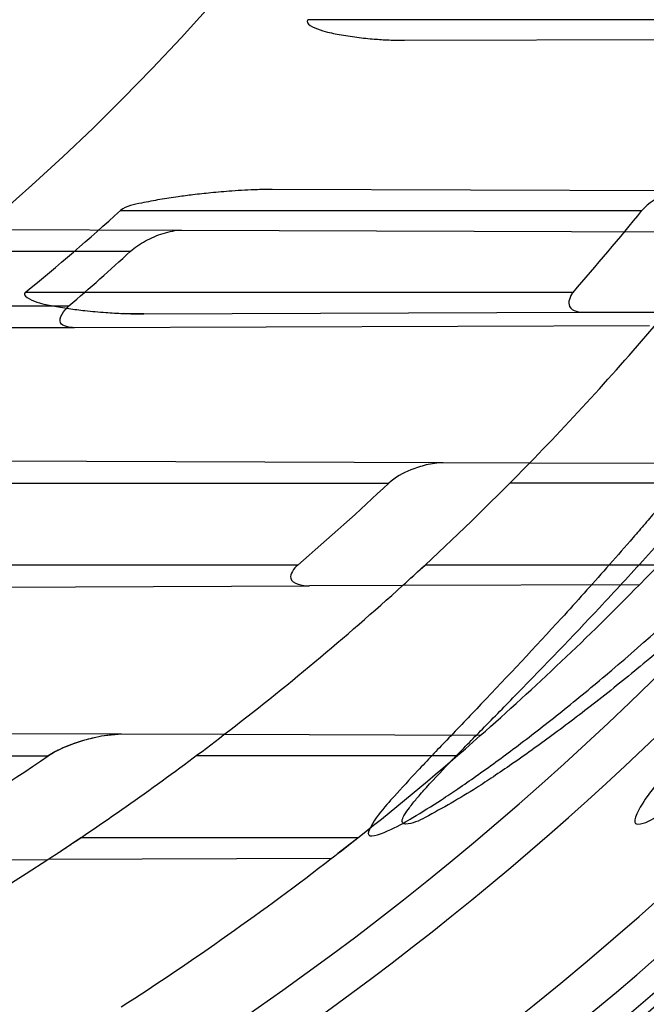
# Model space of a CAD drawing. Header units: millimetres. Extents: x 0 to 297, y 0 to 210.
# Tile 38 of 256: x 147.4958 to 147.5532, y 91.1248 to 91.2151. Entities that reach past the tile are written whole.
import ezdxf

# ---------------------------------------------------------------- set-up
doc = ezdxf.new("R2010")
doc.units = ezdxf.units.MM
doc.header["$LTSCALE"] = 16.335
doc.layers.get('0').update_dxf_attribs({"linetype": 'CONTINUOUS'})
for name, color, linetype in [('01_GLOBAL', 7, 'CONTINUOUS'), ('INTFCLR_1', 7, 'CONTINUOUS'), ('INTFCLR_144815', 7, 'CONTINUOUS')]:
    doc.layers.add(name, color=color, linetype=linetype)

msp = doc.modelspace()

# ---------------------------------------------------------------- linework, layer by layer
at = {"color": 7, "linetype": 'Continuous'}
msp.add_circle((148.0808034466, 92.1164639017), 1.9, dxfattribs=at)
at = {"color": 9, "linetype": 'Continuous'}
msp.add_arc((148.0808034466, 92.1164639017), 1.8756493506, 182.9674534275, 267.0325465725, dxfattribs=at)
at = {"layer": '01_GLOBAL', "color": 7, "linetype": 'Continuous'}
msp.add_circle((148.0808034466, 92.1164639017), 1.925, dxfattribs=at)
at = {"layer": 'INTFCLR_1', "color": 9, "linetype": 'Continuous'}
for p, q in [((147.5657750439, 91.21507411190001), (147.5222097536, 91.21507411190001)), ((147.5310584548, 91.21318635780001), (147.5669625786, 91.21331168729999)), ((147.5568247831, 91.19937192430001), (147.5189402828, 91.1995041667)), ((147.5050386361, 91.19757411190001), (147.5528188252, 91.19757411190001)), ((147.4790089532, 91.19589355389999), (147.5106695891, 91.19578303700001)), ((147.5059421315, 91.1938241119), (147.4726570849, 91.1938241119)), ((147.5465030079, 91.1900741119), (147.4963151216, 91.1900741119)), ((147.4653309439, 91.1888241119), (147.5003202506, 91.1888241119)), ((147.5071674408, 91.188102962), (147.547624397, 91.188244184)), ((147.5008266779, 91.1868308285), (147.4660397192, 91.1867093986)), ((147.5346089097, 91.1744494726), (147.4906789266, 91.17460281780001)), ((147.5628787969, 91.17435079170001), (147.5425210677, 91.1744218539)), ((147.4713170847, 91.1725741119), (147.529617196, 91.1725741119)), ((147.561304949, 91.1725741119), (147.5407043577, 91.1725741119)), ((147.5212840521, 91.16507411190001), (147.4576236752, 91.16507411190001)), ((147.5543489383, 91.16507411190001), (147.5329418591, 91.16507411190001)), ((147.4734423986, 91.162985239), (147.5223545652, 91.1631559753)), ((147.5525880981, 91.1632615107), (147.5308826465, 91.1631857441)), ((147.5051468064, 91.1495523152), (147.4482877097, 91.1497507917)), ((147.5380105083, 91.14943759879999), (147.5145221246, 91.149519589)), ((147.4071800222, 91.1475741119), (147.4984319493, 91.1475741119)), ((147.5358742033, 91.1475741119), (147.511956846, 91.1475741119)), ((147.526802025, 91.1400741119), (147.5014033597, 91.1400741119)), ((147.5243590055, 91.13816297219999), (147.498388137, 91.1380723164))]:
    msp.add_line(p, q, dxfattribs=at)
at = {"layer": 'INTFCLR_1', "color": 6, "linetype": 'Continuous'}
for p, q in [((147.5106695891, 91.19578303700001), (147.5605572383, 91.19560889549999)), ((147.547624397, 91.188244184), (147.5550677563, 91.18827016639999)), ((147.5535148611, 91.1870147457), (147.5008266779, 91.1868308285)), ((147.5425210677, 91.1744218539), (147.5346089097, 91.1744494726)), ((147.5308826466, 91.1631857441), (147.5223545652, 91.1631559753)), ((147.5145221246, 91.149519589), (147.5051468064, 91.1495523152)), ((147.4877611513, 91.13803522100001), (147.498388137, 91.1380723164))]:
    msp.add_line(p, q, dxfattribs=at)
at = {"layer": 'INTFCLR_1', "color": 7, "linetype": 'Continuous'}
for p, q in [((147.5071674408, 91.188102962), (147.505314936, 91.1881365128)), ((147.5322676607, 91.1644513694), (147.5329418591, 91.16507411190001)), ((147.5051468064, 91.1495523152), (147.5035722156, 91.1494141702)), ((147.5014033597, 91.1400741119), (147.5004794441, 91.13945430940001)), ((147.5260294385, 91.1394649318), (147.526802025, 91.1400741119)), ((147.5260261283, 91.1394623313), (147.5249537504, 91.13862392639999))]:
    msp.add_line(p, q, dxfattribs=at)
at = {"layer": 'INTFCLR_1', "color": 6, "linetype": 'Continuous'}
for centre, radius, start, end in [((147.3556636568, 91.35632411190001), 0.3017258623, 270, 90.00000002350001), ((147.3556636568, 91.35632411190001), 0.2867456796, 270, 90.00000002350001), ((147.3624160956, 91.35463995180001), 0.2121576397, 309.1335320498, 312.2407996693), ((147.347315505, 91.36422068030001), 0.264580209, 318.8372979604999, 320.9607436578), ((147.3560539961, 91.3566942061), 0.2213438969, 310.6755073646, 312.6231329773), ((147.3556636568, 91.35632411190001), 0.2607760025, 312.8288179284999, 315.7698571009), ((147.3556636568, 91.35632411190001), 0.2757760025, 315.5673519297, 318.7108679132), ((147.3543689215, 91.358915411), 0.2558029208, 310.7314675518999, 313.2428027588), ((147.3556636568, 91.35632411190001), 0.2607760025, 303.9776385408, 307.5299422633), ((147.3556636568, 91.35632411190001), 0.2757760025, 308.3577852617, 311.3924968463), ((147.3570332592, 91.35580288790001), 0.251699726, 301.0088492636, 304.1786423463)]:
    msp.add_arc(centre, radius, start, end, dxfattribs=at)
at = {"layer": 'INTFCLR_1', "color": 9, "linetype": 'Continuous'}
for radius, start, end in [(0.2107755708, 270.0000000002, 337.5066823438), (0.2607760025, 315.7698571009, 319.8764540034), (0.2607760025, 307.5299422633, 312.2149436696), (0.2757760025, 311.3924968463, 315.5673519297), (0.2607760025, 269.9999999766, 303.1824438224), (0.2757760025, 302.8139688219, 307.7133577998)]:
    msp.add_arc((147.3556636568, 91.35632411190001), radius, start, end, dxfattribs=at)
at = {"layer": 'INTFCLR_1', "color": 7, "linetype": 'Continuous'}
for centre, radius, start, end in [((147.3556636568, 91.35632411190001), 0.2607760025, 312.2149436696, 312.8288179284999), ((147.3764536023, 91.3335777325), 0.2299603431, 312.1865304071, 312.5329738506), ((147.3556636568, 91.35632411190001), 0.2607760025, 303.1824438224, 303.9776385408), ((147.3556636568, 91.35632411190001), 0.2757760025, 307.7133577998, 308.3577852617), ((147.2751186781, 91.47758869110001), 0.4063524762, 303.477057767, 303.6827755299), ((147.3970952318, 91.30309959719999), 0.2083270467, 307.6534890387, 308.0843186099)]:
    msp.add_arc(centre, radius, start, end, dxfattribs=at)
at = {"layer": 'INTFCLR_1', "color": 6, "linetype": 'Continuous'}
for points, knots in [([(147.5524190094, 91.57132411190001), (147.5518087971, 91.57132411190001), (147.5529114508, 91.5692236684), (147.5538583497, 91.5680649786), (147.5554058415, 91.56603172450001), (147.5573153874, 91.5637319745), (147.5597564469, 91.56079692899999), (147.5626098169, 91.5573885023), (147.5656703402, 91.5536813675), (147.5686923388, 91.5499560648), (147.571505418, 91.54640770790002), (147.5740879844, 91.5430774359), (147.5764364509, 91.53997985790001), (147.5785589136, 91.53711993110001), (147.5804701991, 91.53449113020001), (147.5821890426, 91.5320821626), (147.5837330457, 91.529879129), (147.5851142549, 91.527876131), (147.5863481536, 91.5260600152), (147.5874498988, 91.5244157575), (147.5884368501, 91.52292425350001), (147.5893145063, 91.52158304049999), (147.590301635, 91.52005887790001), (147.5913416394, 91.5184318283), (147.5924164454, 91.51672483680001), (147.5934051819, 91.5151347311), (147.5944675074, 91.51340362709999), (147.5954727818, 91.51173989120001), (147.5963989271, 91.5101860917), (147.5972040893, 91.50882047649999), (147.5980924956, 91.5072948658), (147.5990691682, 91.5055946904), (147.6001439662, 91.503694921), (147.6013258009, 91.5015697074), (147.6026254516, 91.49918624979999), (147.6040567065, 91.4965029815), (147.6056293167, 91.4934797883), (147.6073520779, 91.49007026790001), (147.6092357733, 91.4862176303), (147.6112959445, 91.48184252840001), (147.6135459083, 91.4768493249), (147.6159975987, 91.4711159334), (147.6186600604, 91.46449556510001), (147.621540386, 91.45677847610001), (147.6245995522, 91.4477874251), (147.6276353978, 91.43777021), (147.6304347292, 91.4271489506), (147.6328479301, 91.41640510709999), (147.6348548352, 91.405631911), (147.6364550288, 91.3948720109), (147.6376568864, 91.3841237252), (147.6384643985, 91.3734124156), (147.6388848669, 91.3627276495), (147.638923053, 91.3520862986), (147.6385832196, 91.34147856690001), (147.6378679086, 91.3309058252), (147.6367790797, 91.3203765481), (147.6353146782, 91.30986953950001), (147.6334744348, 91.2993988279), (147.6312492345, 91.2889416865), (147.6286373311, 91.27851137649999), (147.6256726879, 91.26825261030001), (147.6225298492, 91.2586638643), (147.6194333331, 91.2501513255), (147.6165578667, 91.24288110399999), (147.613914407, 91.2366339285), (147.6114912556, 91.23122494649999), (147.6092772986, 91.2265132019), (147.6072566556, 91.222383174), (147.6054148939, 91.2187488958), (147.6037381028, 91.2155404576), (147.6022167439, 91.21270536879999), (147.6008394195, 91.21019779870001), (147.5995919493, 91.20797263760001), (147.5984619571, 91.205992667), (147.5974378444, 91.2042264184), (147.5965123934, 91.2026529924), (147.5956788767, 91.20125348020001), (147.5947260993, 91.1996710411), (147.5936842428, 91.1979643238), (147.5924549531, 91.195983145), (147.5913949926, 91.1943013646), (147.5904087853, 91.1927574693), (147.5895314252, 91.19139819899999), (147.5885421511, 91.1898833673), (147.5874297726, 91.1882012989), (147.5861816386, 91.18634056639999), (147.5847816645, 91.18428595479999), (147.5832139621, 91.18202299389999), (147.5814607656, 91.179538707), (147.5795082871, 91.1768262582), (147.5773377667, 91.1738741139), (147.5749300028, 91.1706720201), (147.5722786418, 91.16722855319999), (147.5693828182, 91.16355418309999), (147.5662651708, 91.1596930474), (147.5630841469, 91.155829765), (147.5601062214, 91.152268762), (147.5575479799, 91.1491965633), (147.5555504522, 91.14679617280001), (147.5539276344, 91.14467529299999), (147.5529496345, 91.1434806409), (147.5517963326, 91.1413241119), (147.5524190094, 91.1413241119)], [0, 0, 0, 0, 0.0038604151, 0.0075016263, 0.0124785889, 0.0188917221, 0.0268498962, 0.0364677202, 0.04706947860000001, 0.0572444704, 0.0668187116, 0.0757144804, 0.08390538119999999, 0.0914099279, 0.098245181, 0.1044667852, 0.1101313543, 0.1152642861, 0.1198589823, 0.1240215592, 0.1277856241, 0.1311734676, 0.1341617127, 0.1392736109, 0.1433897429, 0.1469230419, 0.1511192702, 0.1562389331, 0.1592204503, 0.1625628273, 0.1662680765, 0.1703891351, 0.1749670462, 0.1800766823, 0.185772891, 0.1921413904, 0.1993155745, 0.2073310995, 0.2163076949, 0.2264451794, 0.2379233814, 0.250953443, 0.2658909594, 0.2830621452, 0.3030578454, 0.3259639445, 0.3492662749, 0.372530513, 0.3956109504, 0.4185782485, 0.4413347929, 0.4640172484, 0.48651927, 0.5089682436, 0.5313242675, 0.553647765, 0.5759939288, 0.5982772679, 0.6207473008, 0.6432362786, 0.6658996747, 0.6887559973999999, 0.7107777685, 0.7297237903, 0.7460531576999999, 0.7602331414, 0.7726347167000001, 0.7835467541, 0.7931663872, 0.8017211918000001, 0.8093215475, 0.8160683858, 0.8220758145, 0.8274205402, 0.8322066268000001, 0.8364980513, 0.8403368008, 0.8437547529, 0.8468031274, 0.8520223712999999, 0.8564046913, 0.8615533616, 0.8645986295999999, 0.8679945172, 0.8717882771, 0.8760445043, 0.8807522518, 0.8859628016, 0.8917731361, 0.8981681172, 0.9051985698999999, 0.9129160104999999, 0.9213486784, 0.9305434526, 0.9404096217, 0.9509435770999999, 0.9619432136, 0.9720502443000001, 0.9803711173, 0.9870628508, 0.9922716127, 0.99606073, 1, 1, 1, 1]), ([(147.5524190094, 91.1413241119), (147.5531143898, 91.1413241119), (147.5543203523, 91.14213679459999), (147.5561744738, 91.14325300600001), (147.5583002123, 91.1447976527), (147.560928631, 91.14681022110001), (147.5640582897, 91.14937974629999), (147.5675074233, 91.15237487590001), (147.5710070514, 91.1555769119), (147.574310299, 91.1587419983), (147.5773371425, 91.16175781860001), (147.5800923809, 91.16460395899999), (147.5825889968, 91.1672661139), (147.5848455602, 91.1697411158), (147.5868773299, 91.1720281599), (147.5887011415, 91.1741288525), (147.5903405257, 91.1760572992), (147.5918089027, 91.1778176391), (147.59312239, 91.1794189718), (147.5942950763, 91.1808709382), (147.5953447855, 91.18218881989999), (147.5962981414, 91.1834007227), (147.5972372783, 91.1846080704), (147.5982377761, 91.1859099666), (147.5992999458, 91.187311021), (147.6003509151, 91.1887170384), (147.6013832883, 91.1901164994), (147.6024574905, 91.19159267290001), (147.6036466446, 91.1932514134), (147.6049757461, 91.1951365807), (147.6064609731, 91.1972842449), (147.6081179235, 91.19973355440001), (147.6099603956, 91.2025250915), (147.6120026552, 91.20570886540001), (147.6142665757, 91.2093548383), (147.6167734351, 91.21354352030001), (147.6195429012, 91.2183732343), (147.6225956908, 91.2239740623), (147.6259494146, 91.23049845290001), (147.6296263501, 91.2381747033), (147.6335547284, 91.2471120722), (147.6374822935, 91.2570297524), (147.6411546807, 91.26748627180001), (147.6444163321, 91.27808548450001), (147.6472390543, 91.28872386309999), (147.6496322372, 91.2993899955), (147.6515947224, 91.3100274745), (147.6531423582, 91.3206651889), (147.6542785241, 91.3312578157), (147.6550140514, 91.3418222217), (147.655355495, 91.3523479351), (147.6553083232, 91.36283677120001), (147.6548760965, 91.3732949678), (147.6540611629, 91.3837158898), (147.6528633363, 91.39410400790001), (147.6512816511, 91.40445780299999), (147.649316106, 91.4147614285), (147.6469588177, 91.4250379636), (147.6442058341, 91.4352745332), (147.6410435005, 91.44548298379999), (147.6374805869, 91.4556114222), (147.6336594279, 91.4652777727), (147.6298256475, 91.47403311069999), (147.6262354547, 91.48156843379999), (147.6229615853, 91.48797792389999), (147.6199846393, 91.4934796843), (147.617284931, 91.4982265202), (147.6148405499, 91.5023464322), (147.6126315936, 91.50593695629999), (147.6106351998, 91.50908022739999), (147.6088346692, 91.5118359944), (147.6072125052, 91.5142588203), (147.6057564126, 91.51638728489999), (147.6044486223, 91.5182624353), (147.6032796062, 91.51991080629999), (147.6022307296, 91.5213681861), (147.6012884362, 91.5226603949), (147.6003875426, 91.52388111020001), (147.599451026, 91.5251356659), (147.5984191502, 91.5265005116), (147.5973563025, 91.52788680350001), (147.5962900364, 91.5292585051), (147.5952102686, 91.5306298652), (147.5940251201, 91.53211414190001), (147.5927013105, 91.5337461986), (147.5912185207, 91.535542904), (147.5895625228, 91.5375118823), (147.5877136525, 91.5396634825), (147.5856554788, 91.54200321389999), (147.583366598, 91.5445380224), (147.5808303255, 91.5472668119), (147.5780323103, 91.5501828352), (147.5749547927, 91.55327492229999), (147.5715984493, 91.5565159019), (147.5680191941, 91.55981674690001), (147.5644644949, 91.5629254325), (147.5612102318, 91.5656152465), (147.5584715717, 91.5677235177), (147.5562664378, 91.5693347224), (147.5543599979, 91.57048668), (147.5531273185, 91.57132411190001), (147.5524190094, 91.57132411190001)], [0, 0, 0, 0, 0.0042187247, 0.0081401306, 0.0133978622, 0.0200459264, 0.0282638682, 0.0379443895, 0.0477615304, 0.05703690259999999, 0.0656973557, 0.0736821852, 0.0810680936, 0.0878383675, 0.0940009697, 0.0996271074, 0.1047154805, 0.1093563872, 0.1135342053, 0.1172803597, 0.1206792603, 0.1237557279, 0.1266349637, 0.1299589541, 0.1337168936, 0.1373013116, 0.1406085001, 0.1442672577, 0.148377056, 0.1529904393, 0.1582606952, 0.164218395, 0.1709303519, 0.1785521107, 0.1871652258, 0.1969659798, 0.2081658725, 0.2209392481, 0.2356613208, 0.2526660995, 0.2725685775, 0.2948769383, 0.3173640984, 0.3397873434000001, 0.3621386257, 0.3841211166, 0.4060891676, 0.4277469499, 0.4493218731, 0.470705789, 0.4919793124, 0.5131981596, 0.5343255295, 0.5554668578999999, 0.5765984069, 0.5977513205, 0.6189954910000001, 0.6402209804, 0.6617015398, 0.6832900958, 0.7050415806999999, 0.7268239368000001, 0.7463339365, 0.7630160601, 0.7774553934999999, 0.7899931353, 0.8009638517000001, 0.8105830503, 0.8190545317, 0.8265380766, 0.8331730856, 0.8390248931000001, 0.8442268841, 0.8488182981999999, 0.8528943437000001, 0.8564866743, 0.8597116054, 0.8625968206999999, 0.8656908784, 0.8692094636, 0.8729771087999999, 0.8762884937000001, 0.879749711, 0.8835661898, 0.8878115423, 0.8924986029, 0.8976989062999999, 0.9034198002, 0.9097088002, 0.9166034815, 0.9241390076, 0.9323094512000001, 0.9411199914, 0.9506041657, 0.9606137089, 0.9706541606, 0.9792553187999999, 0.9862062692, 0.9916647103, 0.9957028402, 1, 1, 1, 1]), ([(147.3556636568, 91.542618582), (147.3593784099, 91.54277100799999), (147.3668190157, 91.54285292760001), (147.3779643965, 91.5423087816), (147.3890774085, 91.5410953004), (147.4001528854, 91.5392079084), (147.4111257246, 91.53664657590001), (147.4217583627, 91.5334750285), (147.4321569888, 91.5296933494), (147.4423175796, 91.5253049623), (147.4523615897, 91.520227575), (147.4620791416, 91.5145539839), (147.4714308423, 91.50830836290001), (147.4803857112, 91.5015135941), (147.4889108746, 91.49419493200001), (147.4969786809, 91.4863772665), (147.5045579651, 91.4780922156), (147.5116230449, 91.46936818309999), (147.5181444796, 91.4602439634), (147.5241035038, 91.4507490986), (147.5294813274, 91.4409141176), (147.5342574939, 91.4307767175), (147.5384131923, 91.42037992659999), (147.5419364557, 91.40975773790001), (147.5448170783, 91.3989428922), (147.5470449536, 91.3879725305), (147.5486113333, 91.37688836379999), (147.5495102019, 91.36573518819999), (147.5497390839, 91.3545597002), (147.5492991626, 91.34340138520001), (147.548193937, 91.3322970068), (147.5464275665, 91.321279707), (147.5440063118, 91.3103876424), (147.54093851, 91.2996591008), (147.5372359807, 91.2891354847), (147.5329137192, 91.2788581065), (147.5279896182, 91.26886523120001), (147.5224805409, 91.2591877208), (147.5164087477, 91.2498632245), (147.5097968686, 91.2409240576), (147.5026699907, 91.2324006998), (147.4950470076, 91.2243151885), (147.4869609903, 91.2167031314), (147.4784363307, 91.2095857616), (147.4695078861, 91.2029913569), (147.4602055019, 91.1969422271), (147.4505665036, 91.1914608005), (147.4406349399, 91.1865695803), (147.4306493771, 91.18236842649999), (147.4209252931, 91.17892032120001), (147.4118952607, 91.1762516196), (147.4037200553, 91.17425642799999), (147.3964382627, 91.17280130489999), (147.3895220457, 91.17168651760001), (147.382373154, 91.1708016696), (147.3744248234, 91.1701421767), (147.3654192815, 91.1698032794), (147.3590572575, 91.1698903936), (147.3556636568, 91.1700296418)], [0, 0, 0, 0, 0.0185657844, 0.0371317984, 0.05569073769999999, 0.0743563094, 0.09320240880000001, 0.1119235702, 0.129729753, 0.1484268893, 0.1671582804, 0.1858963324, 0.2045840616, 0.2232805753, 0.241995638, 0.2606572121, 0.2793460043, 0.298034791, 0.3166822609, 0.3353170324, 0.3539796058, 0.3726237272, 0.3912431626, 0.4098577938, 0.4284754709, 0.4470981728, 0.4657246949, 0.4843423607, 0.5029403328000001, 0.5215094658, 0.5400731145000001, 0.5586325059, 0.5771954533, 0.5957587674, 0.6143211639, 0.6328711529, 0.651401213, 0.6699184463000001, 0.6884460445, 0.7069331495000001, 0.7254085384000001, 0.7438945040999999, 0.7623917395, 0.7808314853, 0.7993176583, 0.8177869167, 0.8362093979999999, 0.8546575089, 0.8730374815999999, 0.8902753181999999, 0.9061521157, 0.9200376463, 0.9322836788, 0.9432240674, 0.9550134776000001, 0.9682465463, 0.9830392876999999, 1, 1, 1, 1]), ([(147.5460501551, 91.2965190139), (147.5454631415, 91.29472818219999), (147.5442363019, 91.2911636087), (147.5422394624, 91.28587346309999), (147.5400877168, 91.2806444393), (147.5377829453, 91.27548111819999), (147.5353271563, 91.27038799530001), (147.5327224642, 91.2653694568), (147.5299711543, 91.2604299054), (147.5270755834, 91.2555735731), (147.5240383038, 91.25080474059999), (147.520861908, 91.2461274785), (147.5175492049, 91.2415459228), (147.5141030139, 91.2370639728), (147.510526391, 91.2326856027), (147.5068223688, 91.22841452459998), (147.5029942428, 91.22425453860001), (147.4990452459, 91.22020915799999), (147.4949789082, 91.2162819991), (147.4907986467, 91.212476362), (147.4865082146, 91.2087956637), (147.4821112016, 91.2052429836), (147.4776115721, 91.2018215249), (147.4730130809, 91.19853414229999), (147.4683198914, 91.19538381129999), (147.4635359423, 91.1923731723), (147.4586655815, 91.1895049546), (147.453712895, 91.1867815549), (147.4486822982, 91.1842053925), (147.4435780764, 91.1817786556), (147.4384047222, 91.1795034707), (147.4331666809, 91.17738178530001), (147.4278684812, 91.1754154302), (147.4225147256, 91.1736061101), (147.417110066, 91.1719553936), (147.4116591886, 91.1704647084), (147.4061668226, 91.1691353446), (147.4006377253, 91.1679684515), (147.3950766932, 91.16696503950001), (147.3894885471, 91.16612597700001), (147.3838781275, 91.16545199), (147.3782502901, 91.16494366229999), (147.3726099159, 91.16460143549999), (147.3669618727, 91.16442560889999), (147.3613111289, 91.16441633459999), (147.3575452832, 91.16452120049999), (147.3556636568, 91.16460136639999)], [0, 0, 0, 0, 0.0227356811, 0.0454710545, 0.0682062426, 0.09094098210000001, 0.1136756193, 0.1364096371, 0.1591436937, 0.1818769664, 0.2046103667, 0.2273428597, 0.2500755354, 0.2728072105, 0.2955391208, 0.3182699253, 0.3410011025, 0.3637310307, 0.3864614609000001, 0.4091905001, 0.4319201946, 0.4546483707, 0.4773773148, 0.5001046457, 0.5228327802, 0.5455591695, 0.5682859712, 0.5910108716, 0.6137361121, 0.6364602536, 0.6591836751, 0.681906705, 0.7046293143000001, 0.7273515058, 0.750073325, 0.77279473, 0.7955158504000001, 0.8182366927, 0.8409573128, 0.8636777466, 0.886398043, 0.9091183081, 0.9318386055, 0.9545589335, 0.9772794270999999, 1, 1, 1, 1]), ([(147.5568247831, 91.19937192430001), (147.5562494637, 91.1993739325), (147.5547853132, 91.1990346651), (147.5533937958, 91.1982844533), (147.5528188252, 91.19757411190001)], [0, 0, 0, 0, 0.3863295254, 1, 1, 1, 1]), ([(147.5059421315, 91.1938241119), (147.5063560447, 91.1942050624), (147.5073267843, 91.194847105), (147.5089202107, 91.195529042), (147.510085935, 91.1957850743), (147.5106695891, 91.19578303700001)], [0, 0, 0, 0, 0.3246774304, 0.6631322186, 1, 1, 1, 1]), ([(147.5465030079, 91.1900741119), (147.5462082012, 91.1897375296), (147.545778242, 91.18844914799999), (147.547116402, 91.1882424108), (147.547624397, 91.188244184)], [0, 0, 0, 0, 0.468306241, 1, 1, 1, 1]), ([(147.5008266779, 91.1868308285), (147.5003764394, 91.18682925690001), (147.4989011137, 91.18711627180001), (147.4998855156, 91.188450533), (147.5003202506, 91.1888241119)], [0, 0, 0, 0, 0.4399296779, 1, 1, 1, 1]), ([(147.5346089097, 91.1744494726), (147.5340849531, 91.1744513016), (147.5330709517, 91.1742913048), (147.5313612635, 91.1737315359), (147.5301935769, 91.173116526), (147.529617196, 91.1725741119)], [0, 0, 0, 0, 0.290376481, 0.5613692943, 1, 1, 1, 1]), ([(147.5212840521, 91.16507411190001), (147.5209355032, 91.1647741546), (147.5200292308, 91.1634988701), (147.5217367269, 91.16315381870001), (147.5223545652, 91.1631559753)], [0, 0, 0, 0, 0.4266981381, 1, 1, 1, 1])]:
    msp.add_open_spline(points, degree=3, knots=knots, dxfattribs=at)
at = {"layer": 'INTFCLR_1', "color": 9, "linetype": 'Continuous'}
for points, knots in [([(147.6078360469, 91.44955591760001), (147.6101299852, 91.44299922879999), (147.6142956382, 91.42952576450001), (147.6182613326, 91.4122075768), (147.6202192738, 91.4006412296), (147.6210065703, 91.39518478), (147.6214994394, 91.3915132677), (147.6227052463, 91.3813993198), (147.623864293, 91.3647211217), (147.6237011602, 91.3479837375), (147.6230932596, 91.3377512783), (147.6228153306, 91.3340172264), (147.6223459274, 91.32845986), (147.6210514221, 91.316626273), (147.6180380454, 91.29878467), (147.6143540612, 91.28396869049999), (147.6118533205, 91.2754656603), (147.6108389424, 91.2721312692), (147.6090123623, 91.2664116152), (147.6051536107, 91.2553712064), (147.5989882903, 91.2403218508), (147.5926455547, 91.22739948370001), (147.588554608, 91.2198568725), (147.5870705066, 91.21719653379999), (147.5848652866, 91.2133153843), (147.5801153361, 91.2053160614), (147.5725777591, 91.1938048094), (147.5633378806, 91.1812395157), (147.5566749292, 91.173042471), (147.5528339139, 91.16854333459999), (147.551385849, 91.16686409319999), (147.5489422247, 91.1640712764), (147.5444265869, 91.1590434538), (147.5395205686, 91.15382001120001), (147.5350750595, 91.14916276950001), (147.5324472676, 91.14642530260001), (147.5302613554, 91.14401157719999), (147.5288390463, 91.1424858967), (147.5269884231, 91.13966284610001), (147.5301672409, 91.1409193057), (147.5319512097, 91.141994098), (147.5341146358, 91.14331988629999), (147.5360112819, 91.14459412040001), (147.5382932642, 91.1461762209), (147.5413846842, 91.14844087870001), (147.5453415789, 91.15151625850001), (147.5512543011, 91.1563820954), (147.5565470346, 91.16112874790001), (147.5611780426, 91.16556996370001), (147.5644972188, 91.16884566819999), (147.5704790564, 91.1750133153), (147.5790048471, 91.18463110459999), (147.5890158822, 91.1974187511), (147.5961841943, 91.2078944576), (147.6004450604, 91.21470752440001), (147.6020181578, 91.21729598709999), (147.6043852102, 91.2212675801), (147.6094401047, 91.23018520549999), (147.6166547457, 91.24466011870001), (147.621618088, 91.2567571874), (147.6239207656, 91.2630229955)], [0, 0, 0, 0, 0.0419449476, 0.0850695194, 0.1071739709, 0.1127634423, 0.1183584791, 0.1295423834, 0.1742656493, 0.2191961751, 0.2304978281, 0.2361598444, 0.2418057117, 0.2641744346, 0.3080240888, 0.3509528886, 0.3562644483, 0.3615432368, 0.3719979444, 0.3925183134, 0.4321501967, 0.4701192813, 0.4793724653, 0.4839620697, 0.48851378, 0.5063269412, 0.5401307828, 0.5715496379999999, 0.6004673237, 0.6038923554, 0.6072711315, 0.6138564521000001, 0.6263016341, 0.6480618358, 0.6572019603, 0.6650284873, 0.6713159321, 0.6759369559, 0.6799952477, 0.6841765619, 0.6887949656, 0.6950107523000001, 0.6986911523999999, 0.7027318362, 0.7117342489, 0.7218512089, 0.7329803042, 0.7579718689, 0.7647510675, 0.7717251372, 0.7861300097, 0.8166264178, 0.8492835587, 0.8841348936, 0.8932111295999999, 0.8978052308, 0.9024247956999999, 0.92112918, 0.9596906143, 1, 1, 1, 1]), ([(147.5311764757, 91.1413241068), (147.5310781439, 91.14132411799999), (147.5308373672, 91.14137158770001), (147.5308497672, 91.1418044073), (147.5311074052, 91.1422497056), (147.5315528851, 91.142911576), (147.5322318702, 91.14373533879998), (147.5335407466, 91.1452190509), (147.5355593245, 91.1473348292), (147.5383533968, 91.1501930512), (147.5428736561, 91.1547964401), (147.5478811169, 91.1599991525), (147.5524841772, 91.1649963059), (147.5549756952, 91.16777374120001), (147.5564519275, 91.1694435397), (147.5603658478, 91.1739155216), (147.5671547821, 91.1820635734), (147.5765732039, 91.1945612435), (147.5842592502, 91.2060163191), (147.5891039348, 91.21397962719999), (147.5913524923, 91.217842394), (147.5928653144, 91.2204893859), (147.5970335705, 91.2279909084), (147.6034974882, 91.24084499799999), (147.6097854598, 91.25582728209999), (147.6137211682, 91.2668203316), (147.6155837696, 91.27251442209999), (147.6166180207, 91.2758335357), (147.6191666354, 91.28429392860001), (147.6229221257, 91.2990378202), (147.6259956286, 91.3168025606), (147.6273158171, 91.32858523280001), (147.6277944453, 91.33411784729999), (147.6280778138, 91.3378349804), (147.6286975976, 91.3480207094), (147.6288639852, 91.364684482), (147.6276820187, 91.3812878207), (147.6264527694, 91.3913544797), (147.6259502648, 91.39500924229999), (147.6251474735, 91.4004414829), (147.6231505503, 91.4119586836), (147.6191057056, 91.4292020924), (147.6148598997, 91.44260751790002), (147.6125223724, 91.4491302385)], [0, 0, 0, 0, 0.0008731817, 0.001718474, 0.0032338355, 0.0055641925, 0.0087322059, 0.0127298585, 0.0231213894, 0.0346993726, 0.0482226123, 0.08041255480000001, 0.0988155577, 0.1085507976, 0.1135449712, 0.1186069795, 0.1613231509, 0.207686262, 0.2575123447, 0.2837454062, 0.2904461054, 0.2972015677, 0.3108182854, 0.366650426, 0.4248609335, 0.4549769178, 0.4703146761, 0.4780576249, 0.4858477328, 0.5487775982, 0.6130123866, 0.6457680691, 0.6540347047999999, 0.6623246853, 0.6788711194, 0.7446474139, 0.8101273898, 0.8265053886, 0.8346996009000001, 0.8428861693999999, 0.8752668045, 0.9384714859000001, 1, 1, 1, 1]), ([(147.6286398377, 91.26353946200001), (147.6262971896, 91.2573039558), (147.6212466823, 91.2452642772), (147.6139124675, 91.2308710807), (147.6087756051, 91.2220056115), (147.6063693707, 91.2180557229), (147.6047696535, 91.215480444), (147.6004343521, 91.2086983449), (147.593140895, 91.1982707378), (147.5829609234, 91.1855474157), (147.5742940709, 91.1759794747), (147.5682143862, 91.1698434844), (147.5648397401, 91.166583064), (147.5601283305, 91.1621594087), (147.554745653, 91.15743254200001), (147.5487350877, 91.15258708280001), (147.544713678, 91.1495239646), (147.541566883, 91.14726417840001), (147.5392555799, 91.14569188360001), (147.5366540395, 91.1439771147), (147.5340672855, 91.1424989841), (147.5317988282, 91.1413240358), (147.5311764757, 91.1413241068)], [0, 0, 0, 0, 0.1254392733, 0.2455954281, 0.3039386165, 0.3183545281, 0.3326935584, 0.3610298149, 0.4699340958, 0.5721292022, 0.6676979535, 0.7128867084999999, 0.7347758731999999, 0.7560605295, 0.8345894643, 0.86959304, 0.9014329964, 0.9297831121, 0.9425142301, 0.954114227, 0.9882800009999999, 1, 1, 1, 1])]:
    msp.add_open_spline(points, degree=3, knots=knots, dxfattribs=at)
at = {"layer": 'INTFCLR_1', "color": 7, "linetype": 'Continuous'}
for points, knots in [([(147.5222097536, 91.2150741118), (147.5218982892, 91.21470055), (147.5236358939, 91.2139666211), (147.5248250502, 91.2137753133), (147.5265189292, 91.2134720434), (147.5280154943, 91.2133137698), (147.5295427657, 91.2132067), (147.5305241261, 91.21318560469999), (147.5310584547, 91.21318635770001)], [0, 0, 0, 0, 0.1574493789, 0.3318035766, 0.5064006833, 0.6819487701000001, 0.8270261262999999, 1, 1, 1, 1]), ([(147.5189402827, 91.1995041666), (147.5184919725, 91.1995030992), (147.5172600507, 91.1994885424), (147.5153809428, 91.19938120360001), (147.5134110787, 91.199210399), (147.5117669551, 91.1990288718), (147.5102168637, 91.1988266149), (147.5086375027, 91.1985968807), (147.5068922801, 91.1982241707), (147.5055621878, 91.1980187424), (147.5050386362, 91.19757411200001)], [0, 0, 0, 0, 0.09537807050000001, 0.2620688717, 0.4002578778, 0.5160561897, 0.6138289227, 0.7332120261, 0.8538668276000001, 1, 1, 1, 1]), ([(147.4963151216, 91.1900741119), (147.4959607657, 91.18977388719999), (147.4976815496, 91.18898799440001), (147.4987652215, 91.1888734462), (147.5003285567, 91.1885750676), (147.5019177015, 91.18838321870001), (147.5035821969, 91.1882245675), (147.5053754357, 91.1881231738), (147.5065360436, 91.1881018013), (147.5071674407, 91.188102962)], [0, 0, 0, 0, 0.1237563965, 0.2570024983, 0.3887426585, 0.5208776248, 0.6909403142, 0.8317546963, 1, 1, 1, 1]), ([(147.505146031, 91.1495534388), (147.5045310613, 91.14955847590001), (147.5032156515, 91.14939359), (147.5013782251, 91.14893397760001), (147.4997449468, 91.14832002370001), (147.4988165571, 91.1478370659), (147.4984314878, 91.14757439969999)], [0, 0, 0, 0, 0.2608984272, 0.5585786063, 0.8022552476, 1, 1, 1, 1]), ([(147.5026179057, 91.1492280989), (147.5021415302, 91.14911991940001), (147.5006927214, 91.148718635), (147.4992839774, 91.1481275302), (147.4984319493, 91.1475741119)], [0, 0, 0, 0, 0.3246979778, 1, 1, 1, 1])]:
    msp.add_open_spline(points, degree=3, knots=knots, dxfattribs=at)
at = {"layer": 'INTFCLR_144815', "color": 6, "linetype": 'Continuous'}
for radius in [0.3190566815, 0.3040475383]:
    msp.add_circle((147.3556636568, 91.35632411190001), radius, dxfattribs=at)
for radius, start, end in [(0.4398395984, 313.9937911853, 154.5150993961), (0.3305190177, 45.0000000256, 314.9999999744), (0.329927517, 44.99999995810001, 315.0000000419), (0.3294494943, 44.99999997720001, 315.0000000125), (0.2978344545, 295.6072723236, 334.3927276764), (0.2828253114, 297.0737153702, 332.9262846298), (0.4248395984, 205.4855585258, 293.0456409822), (0.4398395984, 205.4849006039, 292.0062088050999), (0.305, 292.2602718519, 310.9966113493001)]:
    msp.add_arc((147.3556636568, 91.35632411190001), radius, start, end, dxfattribs=at)
at = {"layer": 'INTFCLR_144815', "color": 9, "linetype": 'Continuous'}
for centre, radius, start, end in [((147.3556636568, 91.35632411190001), 0.4080560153, 292.4997540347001, 54.0964566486), ((147.3556636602, 91.3563241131), 0.3681108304, 292.4997540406, 16.610836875), ((147.3556636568, 91.35632411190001), 0.4164420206, 203.8266800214, 313.0809380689), ((147.3556636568, 91.35632411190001), 0.4214424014, 203.8278898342, 312.5732768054), ((147.3556636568, 91.35632411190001), 0.4364412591, 203.8266800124, 319.1799903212)]:
    msp.add_arc(centre, radius, start, end, dxfattribs=at)

doc.saveas('drawing.dxf')
